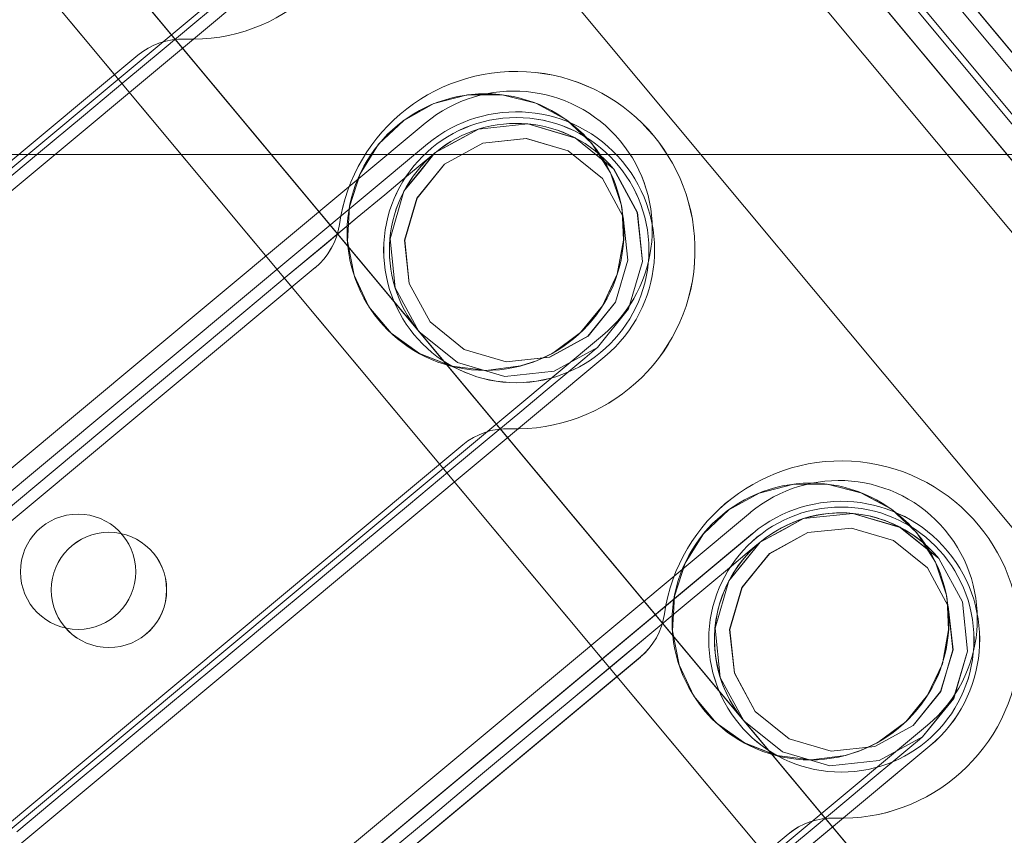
# Model space of a CAD drawing. Header units: millimetres. Extents: x -125266 to 274256, y -711690 to -301689.
# Tile 86 of 256: x -53456 to -53414, y -360852 to -360816. Entities that reach past the tile are written whole.
import ezdxf

# ---------------------------------------------------------------- set-up
doc = ezdxf.new("R2010")
doc.units = ezdxf.units.MM
doc.linetypes.add('CONTINOUS', pattern=[0])
for name, color, linetype, lineweight in [('AD Wall', 8, 'Continuous', 15), ('ARCH', 7, 'Continuous', 0), ('Equipment', 8, 'Continuous', 0), ('HVAC', 170, 'Continuous', 5), ('MEPTEK HVAC-Kitchen Fresh Air Duct', 3, 'Continuous', 30), ('MEPTEK SA DUCT', 6, 'Continuous', 9), ('MEPTEK-TEXT1', 7, 'Continuous', 30)]:
    doc.layers.add(name, color=color, linetype=linetype, lineweight=lineweight)
doc.layers.add('Light Equipment', color=8, linetype='Continuous')
doc.styles.get("Standard").update_dxf_attribs({"font": 'ARIALN.TTF'})
doc.styles.add('Times New Roman', font='times.ttf', dxfattribs={"height": 150})
doc.dimstyles.new('ARA-125', dxfattribs={"dimtxt": 200, "dimasz": 75, "dimexe": 0, "dimexo": 75, "dimgap": 7.5, "dimtad": 0, "dimdec": 0, "dimrnd": 5, "dimdsep": 46, "dimtxsty": 'Times New Roman', "dimblk": 'ARCHTICK', "dimcen": 56.25, "dimdle": 56.25, "dimclrd": 256, "dimclre": 256, "dimclrt": 256, "dimazin": 3, "dimtfac": 1, "dimtdec": 0, "dimtix": 1, "dimtmove": 1, "dimatfit": 3, "dimfxl": 0, "dimtolj": 1, "dimlwd": -1, "dimlwe": 0, "dimarcsym": 0})
pattern_1 = [(22.867872, (419150.544, -703283.92), (-30.845707, 73.1364), [])]

# ---------------------------------------------------------------- blocks, each defined once
blk = doc.blocks.new('A$Cf0359734')
at = {"layer": 'Equipment', "extrusion": (0, 0, -1), "elevation": -15}
for points in [[(-610.078, 1224.798, -3.802846), (-1131.035, 947.449, 3.802846)], [(-563.585, 1106.137, -3.146449), (-1057.949, 842.946, 3.146449)], [(-448.924, 421.454, -2.242091), (-438.743, 426.874, 2.242091)], [(-468.345, 411.115, -2.242091), (-458.164, 416.535, 2.242091)], [(-470.552, 416.372, -0.9995), (-459.958, 422.012, 0.9995)], [(-470.986, 415.575, -0.9995), (-460.392, 421.215, 0.9995)], [(-463.104, 413.539), (-465.159, 412.921), (-467.293, 413.137), (-469.183, 414.149), (-470.543, 415.81), (-471.162, 417.865), (-470.946, 419.998), (-469.934, 421.889), (-468.273, 423.249, -1)], [(-487.766, 400.775, -2.242091), (-477.585, 406.195, 2.242091)], [(-489.973, 406.032, -0.9995), (-479.379, 411.672, 0.9995)], [(-490.407, 405.235, -0.9995), (-479.813, 410.875, 0.9995)], [(-482.525, 403.2), (-484.581, 402.581), (-486.714, 402.797), (-488.605, 403.809), (-489.965, 405.47), (-490.584, 407.525), (-490.367, 409.659), (-489.356, 411.549), (-487.695, 412.909, -1)]]:
    blk.add_lwpolyline(points, format="xyb", close=True, dxfattribs=at)
for points in [[(-591.722, 1158.987, -3.538831), (-1086.084, 895.797), (-1091.774, 906.486), (-1091.58, 906.121), (-1086.084, 895.797), (-1084.559, 898.382), (-1083.015, 900.957), (-1081.46, 903.525), (-1079.888, 906.087), (-1078.303, 908.636), (-1076.702, 911.181)], [(-1077.22, 914.233), (-1087.359, 908.836), (-1091.168, 906.808, 3.626728), (-598.019, 1169.352)], [(-597.218, 1169.311, -3.616317), (-1091.58, 906.121), (-1091.532, 906.208), (-1091.475, 906.293), (-1091.426, 906.38), (-1091.369, 906.465), (-1091.32, 906.552), (-1091.272, 906.639), (-1091.215, 906.724), (-1091.168, 906.808), (-598.022, 1169.351)], [(-597.218, 1169.31, -3.616317), (-1091.582, 906.12, 3.616317), (-597.219, 1169.312)], [(-591.722, 1158.988, -3.538831), (-1086.084, 895.795), (-1084.554, 898.384), (-1083.015, 900.956), (-1081.455, 903.526), (-1079.889, 906.086), (-1078.304, 908.635), (-1076.703, 911.179)], [(-599.158, 1041.719, -0.011713), (-984.646, 836.489), (-990.409, 833.326), (-995.883, 829.759), (-1000.962, 825.886), (-1005.713, 821.665), (-1011.224, 815.871), (-1016.164, 809.592), (-1020.378, 803.047), (-1023.979, 796.101), (-1025.529, 792.694), (-1080.437, 895.526, 3.572618), (-594.649, 1154.151, -3.572618), (-1080.436, 895.526, 3.572618), (-594.65, 1154.151, -3.572618), (-1080.31, 895.593), (-1031.842, 804.552), (-1031.857, 804.516), (-1031.842, 804.552)], [(-546.271, 1063.035, -2.890001), (-1031.776, 804.429), (-1025.527, 792.692)]]:
    blk.add_lwpolyline(points, format="xyb", dxfattribs=at)
for points in [[(-245.91, 458.357), (-288.208, 537.808), (-740.197, 297.177)], [(-697.897, 217.726), (-740.196, 297.177), (-734.902, 299.996), (-740.196, 297.177), (-288.207, 537.809)], [(-732.607, 297.82), (-734.016, 300.467), (-294.39, 534.517)], [(-734.016, 300.466), (-732.606, 297.819), (-292.98, 531.869)], [(-728.72, 303.287), (-299.682, 531.7)], [(-725.729, 302.928), (-299.82, 529.675), (-300.384, 530.734)], [(-299.821, 529.675), (-300.384, 530.734), (-726.293, 303.987)], [(-726.293, 303.987), (-300.384, 530.734)], [(-725.729, 302.928), (-299.82, 529.675)], [(-298.272, 529.051), (-727.31, 300.639), (-727.982, 300.281), (-728.644, 299.928), (-729.285, 299.587), (-729.894, 299.263), (-730.455, 298.964), (-730.974, 298.688), (-731.429, 298.446), (-731.821, 298.237)], [(-728.009, 310.464), (-724.249, 303.401), (-302.273, 528.054), (-724.249, 303.401), (-302.273, 528.054), (-724.249, 303.401)], [(-443.653, 412.118), (-444.915, 414.49), (-446.105, 416.724), (-447.204, 418.789), (-448.193, 420.647), (-449.059, 422.273), (-449.786, 423.639), (-450.364, 424.724), (-450.784, 425.513), (-451.037, 425.989), (-451.122, 426.148)], [(-466.976, 423.913), (-466.976, 423.913)], [(-459.957, 422.01), (-459.957, 422.01)], [(-448.925, 421.455), (-448.925, 421.455)], [(-470.543, 415.809), (-470.458, 415.65), (-470.205, 415.173), (-469.785, 414.384), (-469.207, 413.299), (-468.48, 411.933), (-467.614, 410.308), (-466.625, 408.45), (-465.526, 406.385), (-464.336, 404.151), (-463.074, 401.779), (-461.76, 399.312), (-460.413, 396.781), (-459.054, 394.229), (-457.707, 391.699), (-456.394, 389.231), (-455.131, 386.86)], [(-449.345, 399.4), (-450.704, 401.952), (-452.048, 404.477), (-453.365, 406.95), (-454.627, 409.321), (-455.817, 411.556), (-456.913, 413.615), (-457.906, 415.479), (-458.771, 417.104), (-459.498, 418.47), (-460.076, 419.555), (-460.496, 420.344), (-460.749, 420.821), (-460.834, 420.979)], [(-460.39, 421.216), (-460.39, 421.216)], [(-447.306, 420.048), (-447.306, 420.048)], [(-458.164, 416.537), (-458.164, 416.537)], [(-470.551, 416.37), (-470.551, 416.37)], [(-470.984, 415.576), (-470.984, 415.576)], [(-457.9, 414.408), (-457.9, 414.408)], [(-486.396, 413.574), (-486.396, 413.574)], [(-479.376, 411.672), (-479.376, 411.672)], [(-468.35, 411.114), (-468.35, 411.114)], [(-479.815, 410.874), (-479.815, 410.874)], [(-489.964, 405.469), (-489.88, 405.31), (-489.626, 404.834), (-489.206, 404.045), (-488.628, 402.959), (-487.901, 401.594), (-487.036, 399.968), (-486.047, 398.11)], [(-459.973, 372.542), (-460.7, 373.908), (-461.565, 375.533), (-462.555, 377.392), (-463.654, 379.456), (-464.843, 381.691), (-466.106, 384.062), (-467.42, 386.53), (-468.767, 389.06), (-470.126, 391.612), (-471.47, 394.137), (-472.786, 396.61), (-474.049, 398.982), (-475.238, 401.216), (-476.335, 403.275), (-477.327, 405.139), (-478.192, 406.764), (-478.92, 408.13), (-479.497, 409.216), (-479.917, 410.004), (-480.171, 410.481), (-480.256, 410.64)], [(-466.731, 409.706), (-466.731, 409.706)], [(-477.589, 406.196), (-477.589, 406.196)], [(-489.97, 406.032), (-489.97, 406.032)], [(-490.408, 405.234), (-490.408, 405.234)], [(-477.325, 404.066), (-477.325, 404.066)], [(-487.769, 400.775), (-487.769, 400.775)], [(-486.15, 399.368), (-486.15, 399.368)]]:
    blk.add_lwpolyline(points, dxfattribs=at)
for points in [[(-300.864, 525.406), (-722.839, 300.753)], [(-310.659, 510.899), (-706.676, 300.066)], [(-289.408, 506.011), (-713.146, 280.42), (-711.737, 277.773), (-713.146, 280.42)], [(-702.911, 282.47), (-704.632, 281.554), (-706.289, 280.672), (-707.814, 279.86), (-709.153, 279.147), (-710.249, 278.564), (-711.064, 278.13), (-711.567, 277.862), (-711.737, 277.772), (-713.146, 280.419), (-711.737, 277.772), (-287.998, 503.363), (-711.737, 277.772), (-711.567, 277.862), (-711.064, 278.13), (-710.249, 278.564), (-709.153, 279.147), (-707.814, 279.86), (-706.289, 280.672), (-704.632, 281.554)], [(-713.144, 280.421), (-712.975, 280.511), (-712.477, 280.776), (-711.657, 281.213), (-710.561, 281.796), (-709.221, 282.51), (-707.697, 283.321), (-706.039, 284.203), (-704.319, 285.12), (-298.237, 501.311), (-704.319, 285.12), (-706.039, 284.203), (-707.697, 283.321), (-709.221, 282.51), (-710.561, 281.796), (-711.657, 281.213), (-712.477, 280.776), (-712.975, 280.511)], [(-296.827, 498.663), (-702.909, 282.471)], [(-429.041, 385.22), (-451.13, 426.711)], [(-429.946, 385.307), (-451.564, 425.915)], [(-465.571, 424.449), (-466.976, 423.912), (-468.207, 423.046), (-469.181, 421.902), (-469.279, 421.741), (-469.839, 420.546), (-470.142, 419.073), (-470.063, 417.573), (-469.619, 416.138), (-468.835, 414.857), (-468.305, 414.283), (-467.748, 413.811), (-466.441, 413.066), (-464.99, 412.677), (-463.485, 412.656), (-462.021, 413.008), (-460.692, 413.715), (-459.583, 414.734), (-458.764, 415.992), (-458.277, 417.413), (-458.166, 418.913), (-458.426, 420.398), (-459.046, 421.767), (-459.988, 422.937), (-461.195, 423.837), (-462.586, 424.408), (-464.078, 424.619)], [(-468.273, 423.248), (-466.217, 423.867), (-464.087, 423.656), (-462.193, 422.639), (-460.833, 420.978), (-460.215, 418.923), (-460.431, 416.789), (-461.443, 414.899), (-463.104, 413.539), (-461.443, 414.899), (-460.431, 416.789), (-460.215, 418.923), (-460.537, 419.988), (-460.833, 420.978), (-461.573, 421.882), (-462.193, 422.639), (-464.087, 423.656), (-466.196, 423.865), (-466.217, 423.867)], [(-467.973, 422.686), (-466.157, 423.231), (-464.269, 423.041), (-462.598, 422.15), (-461.399, 420.675), (-460.848, 418.862), (-461.039, 416.973), (-461.938, 415.306), (-463.404, 414.104), (-465.22, 413.558), (-467.106, 413.743), (-468.779, 414.64), (-469.976, 416.109), (-470.529, 417.927), (-470.336, 419.811), (-469.44, 421.484)], [(-463.404, 414.103), (-465.22, 413.557), (-467.108, 413.748), (-468.781, 414.644), (-469.978, 416.113), (-470.529, 417.927), (-470.338, 419.815), (-469.439, 421.483), (-467.973, 422.685), (-466.157, 423.23), (-464.271, 423.045), (-462.598, 422.149), (-461.401, 420.68), (-460.851, 418.866), (-461.041, 416.978), (-461.937, 415.305)], [(-463.104, 413.54), (-465.16, 412.921), (-467.29, 413.132), (-469.184, 414.149), (-470.544, 415.81), (-471.162, 417.866), (-470.946, 419.999), (-469.934, 421.89), (-468.273, 423.25), (-469.934, 421.89), (-470.946, 419.999), (-471.162, 417.866), (-470.544, 415.81), (-469.184, 414.149), (-467.29, 413.132), (-465.16, 412.921)], [(-459.958, 422.012), (-437.869, 380.521)], [(-447.306, 420.046), (-447.444, 420.278), (-447.605, 420.505), (-447.787, 420.707), (-447.986, 420.9), (-448.199, 421.072), (-448.428, 421.222), (-448.673, 421.35), (-448.925, 421.453), (-448.673, 421.35), (-448.428, 421.222), (-448.199, 421.072), (-447.986, 420.9), (-447.787, 420.707), (-447.605, 420.505), (-447.444, 420.278)], [(-460.392, 421.213), (-438.773, 380.606)], [(-432.436, 392.112), (-447.307, 420.045)], [(-448.462, 374.881), (-470.551, 416.372)], [(-458.164, 416.534), (-458.219, 416.267), (-458.249, 415.993), (-458.253, 415.719), (-458.23, 415.446), (-458.18, 415.174), (-458.114, 414.91), (-458.019, 414.655), (-457.9, 414.405), (-458.019, 414.655), (-458.114, 414.91), (-458.18, 415.174), (-458.23, 415.446), (-458.253, 415.719), (-458.249, 415.993), (-458.219, 416.267)], [(-449.367, 374.968), (-470.986, 415.575)], [(-457.901, 414.408), (-443.031, 386.475)], [(-484.991, 414.11), (-486.397, 413.572), (-487.628, 412.706), (-488.602, 411.562), (-488.7, 411.402), (-489.26, 410.207), (-489.563, 408.734), (-489.484, 407.233), (-489.04, 405.799), (-488.256, 404.517), (-487.726, 403.943), (-487.169, 403.472), (-485.862, 402.727), (-484.411, 402.338), (-482.906, 402.317), (-481.441, 402.668), (-480.113, 403.376), (-479.009, 404.392), (-478.185, 405.652), (-477.698, 407.073), (-477.586, 408.573), (-477.847, 410.059), (-478.467, 411.427), (-479.409, 412.597), (-480.616, 413.497), (-482.007, 414.068), (-483.499, 414.28)], [(-487.694, 412.909), (-485.639, 413.527), (-483.508, 413.316), (-481.615, 412.3), (-480.255, 410.639), (-479.636, 408.583), (-479.853, 406.45), (-480.864, 404.559), (-482.525, 403.199), (-480.864, 404.559), (-479.853, 406.45), (-479.636, 408.583), (-479.958, 409.648), (-480.255, 410.639), (-480.994, 411.543), (-481.615, 412.3), (-483.508, 413.316), (-485.617, 413.525), (-485.639, 413.527)], [(-487.395, 412.346), (-485.579, 412.891), (-483.69, 412.701), (-482.02, 411.81), (-480.82, 410.335), (-480.27, 408.522), (-480.46, 406.634), (-481.359, 404.966), (-482.826, 403.764), (-484.642, 403.218), (-486.527, 403.404), (-488.2, 404.3), (-489.397, 405.769), (-489.951, 407.588), (-489.757, 409.471), (-488.861, 411.144)], [(-482.825, 403.763), (-484.641, 403.218), (-486.53, 403.408), (-488.203, 404.304), (-489.4, 405.774), (-489.95, 407.587), (-489.76, 409.475), (-488.861, 411.143), (-487.394, 412.345), (-485.578, 412.891), (-483.693, 412.705), (-482.02, 411.809), (-480.823, 410.34), (-480.272, 408.527), (-480.463, 406.638), (-481.359, 404.965)], [(-482.526, 403.2), (-484.581, 402.582), (-486.712, 402.793), (-488.605, 403.809), (-489.965, 405.47), (-490.584, 407.526), (-490.367, 409.659), (-489.356, 411.55), (-487.695, 412.91), (-489.356, 411.55), (-490.367, 409.659), (-490.584, 407.526), (-489.965, 405.47), (-488.605, 403.809), (-486.712, 402.793), (-484.581, 402.582)], [(-479.38, 411.673), (-457.291, 370.181)], [(-479.813, 410.874), (-458.194, 370.266)], [(-466.728, 409.706), (-466.865, 409.939), (-467.027, 410.165), (-467.209, 410.367), (-467.407, 410.561), (-467.621, 410.732), (-467.85, 410.882), (-468.095, 411.01), (-468.347, 411.113), (-468.095, 411.01), (-467.85, 410.882), (-467.621, 410.732), (-467.407, 410.561), (-467.209, 410.367), (-467.027, 410.165), (-466.865, 409.939)], [(-451.857, 381.773), (-466.728, 409.706)], [(-467.883, 364.541), (-489.973, 406.032)], [(-477.585, 406.195), (-477.64, 405.928), (-477.671, 405.653), (-477.674, 405.379), (-477.651, 405.106), (-477.602, 404.834), (-477.536, 404.57), (-477.441, 404.315), (-477.322, 404.066), (-477.441, 404.315), (-477.536, 404.57), (-477.602, 404.834), (-477.651, 405.106), (-477.674, 405.379), (-477.671, 405.653), (-477.64, 405.928)], [(-468.788, 364.628), (-490.407, 405.235)], [(-477.323, 404.068), (-462.452, 376.136)], [(-486.149, 399.366), (-486.287, 399.599), (-486.448, 399.825), (-486.63, 400.027), (-486.829, 400.221), (-487.042, 400.393), (-487.272, 400.542), (-487.516, 400.67), (-487.768, 400.774), (-487.516, 400.67), (-487.272, 400.542), (-487.042, 400.393), (-486.829, 400.221), (-486.63, 400.027), (-486.448, 399.825), (-486.287, 399.599)], [(-471.278, 371.433), (-486.149, 399.366)]]:
    blk.add_lwpolyline(points, close=True, dxfattribs=at)
at = {"layer": 'Equipment', "extrusion": (0, 0, -1)}
for centre, radius in [((-464.158, 418.617, -15), 6), ((-465.689, 418.395, -15), 5.75), ((-465.689, 418.395, -15), 5.75), ((-483.574, 408.279, -15), 6.002), ((-485.111, 408.057, -15), 5.751), ((-485.111, 408.057, -15), 5.751), ((-453.346, 398.313, -15), 2.502), ((-453.346, 398.313, -15), 2.502), ((-454.88, 398.089, -15), 2.502), ((-454.88, 398.089, -15), 2.502)]:
    blk.add_circle(centre, radius, dxfattribs=at)
for centre, radius, start, end in [((-625.132, 625.132, -15), 625.132, 145.142558, 90.917696), ((-624.647, 624.948, -15), 545.055, 148.86045, 87.1998), ((-624.649, 624.946, -15), 545.055, 148.86045, 87.1998), ((-624.649, 624.946, -15), 545.055, 148.86045, 87.1998), ((-624.649, 624.946, -15), 545.055, 148.86045, 87.1998), ((-624.648, 624.948, -15), 535.053, 147.01591, 89.04434), ((-624.648, 624.948, -15), 535.053, 147.01591, 89.04434)]:
    blk.add_arc(centre, radius, start, end, dxfattribs=at)
blk = doc.blocks.new('ARCH')
at = {"layer": 'AD Wall', "lineweight": 0}
h = blk.add_hatch(dxfattribs=at)
h.set_pattern_fill('ANSI31', color=256, scale=25, angle=-22.1321)
h.set_pattern_definition(pattern_1)
edge = h.paths.add_edge_path()
edge.add_arc((-53209.777, -360694.998), 761.132, 66.950176, 372.725314)
edge.add_line((-52467.341, -360527.338), (-52564.885, -360549.366))
edge.add_arc((-53209.777, -360694.998), 661.132, -293.049824, 12.725314, ccw=False)
edge.add_line((-52950.923, -360086.648), (-52911.77, -359994.631))
h = blk.add_hatch(dxfattribs=at)
h.set_pattern_fill('ANSI31', color=256, scale=25, angle=-22.1321)
h.set_pattern_definition(pattern_1)
edge = h.paths.add_edge_path()
edge.add_arc((-53209.777, -360694.998), 761.132, 66.950176, 372.725314)
edge.add_line((-52467.341, -360527.338), (-52564.885, -360549.366))
edge.add_arc((-53209.777, -360694.998), 661.132, -293.049824, 12.725314, ccw=False)
edge.add_line((-52950.923, -360086.648), (-52911.77, -359994.631))
at = {"layer": 'AD Wall', "lineweight": 0, "extrusion": (0, 0, -1)}
for radius in [761.132, 761.132, 661.132, 661.132]:
    blk.add_arc((53209.777, -360694.998, -5.049), radius, 167.274686, 113.049824, dxfattribs=at)
at = {"layer": 'Light Equipment', "lineweight": 0, "extrusion": (0, 0, -1), "elevation": -5.049}
for points in [[(52997.285, -360133.855, -3.802846), (52619.203, -360587.036, 3.802846)], [(53085.056, -360226.257, -3.146449), (52726.274, -360656.304, 3.146449)], [(53449.219, -360817.293, -2.242091), (53456.608, -360808.436, 2.242091)], [(53435.125, -360834.187, -2.242091), (53442.513, -360825.331, 2.242091)], [(53431.1, -360830.149, -0.9995), (53438.788, -360820.933, 0.9995)], [(53430.997, -360831.051, -0.9995), (53438.686, -360821.835, 0.9995)], [(53439.066, -360829.966), (53437.395, -360831.314), (53435.337, -360831.917), (53433.205, -360831.693), (53431.319, -360830.666), (53429.972, -360828.995), (53429.368, -360826.938), (53429.593, -360824.805), (53430.619, -360822.92, -1)], [(53421.029, -360851.082, -2.242091), (53428.418, -360842.226, 2.242091)], [(53417.005, -360847.044, -0.9995), (53424.693, -360837.828, 0.9995)], [(53416.903, -360847.945, -0.9995), (53424.591, -360838.73, 0.9995)], [(53424.971, -360846.861), (53423.3, -360848.209), (53421.242, -360848.812), (53419.11, -360848.587), (53417.224, -360847.561), (53415.877, -360845.89), (53415.273, -360843.832), (53415.498, -360841.7), (53416.524, -360839.815, -1)]]:
    blk.add_lwpolyline(points, format="xyb", close=True, dxfattribs=at)
for points in [[(52681.566, -360597.53), (52674.208, -360606.349), (52671.443, -360609.663, 3.626728), (53029.343, -360180.672)], [(53030.101, -360180.409, -3.616317), (52671.32, -360610.454), (52671.332, -360610.355), (52671.353, -360610.255), (52671.365, -360610.156), (52671.386, -360610.056), (52671.399, -360609.957), (52671.411, -360609.858), (52671.432, -360609.758), (52671.443, -360609.663), (53029.342, -360180.674)], [(53030.101, -360180.41, -3.616317), (52671.318, -360610.456, 3.616317), (53030.101, -360180.408)], [(53039.081, -360187.901, -3.538831), (52680.301, -360617.948), (52680.744, -360614.974), (52681.2, -360612.012), (52681.677, -360609.043), (52682.163, -360606.082), (52682.671, -360603.124), (52683.196, -360600.164)], [(53039.082, -360187.901, -3.538831), (52680.301, -360617.947), (52671.003, -360610.189), (52671.321, -360610.454), (52680.301, -360617.947), (52680.74, -360614.977), (52681.2, -360612.01), (52681.673, -360609.046), (52682.163, -360606.081), (52682.671, -360603.122), (52683.196, -360600.162)], [(53076.373, -360299.33, -0.011713), (52796.609, -360634.668), (52792.462, -360639.77), (52788.735, -360645.136), (52785.489, -360650.637), (52782.678, -360656.337), (52779.757, -360663.781), (52777.546, -360671.458), (52776.108, -360679.109), (52775.39, -360686.899), (52775.238, -360690.639), (52685.634, -360616.071, 3.572618), (53038.192, -360193.484, -3.572618), (52685.634, -360616.07, 3.572618), (53038.191, -360193.484, -3.572618), (52685.726, -360615.961), (52764.922, -360682.033), (52764.921, -360682.072), (52764.922, -360682.033)], [(53117.333, -360259.66, -2.890001), (52765.029, -360682.122), (52775.24, -360690.64)]]:
    blk.add_lwpolyline(points, format="xyb", dxfattribs=at)
for points in [[(53623.372, -360706.625), (53554.257, -360648.964), (53226.229, -361042.148)], [(53295.344, -361099.809), (53226.229, -361042.148), (53230.072, -361037.542), (53226.229, -361042.148), (53554.258, -360648.963)], [(53233.017, -361038.693), (53230.714, -361036.772), (53549.771, -360654.341)], [(53230.715, -361036.773), (53233.018, -361038.694), (53552.074, -360656.263)], [(53234.558, -361032.165), (53545.93, -360658.945)], [(53237.464, -361031.371), (53546.565, -360660.872), (53545.644, -360660.104)], [(53546.565, -360660.872), (53545.644, -360660.104), (53236.542, -361030.602)], [(53236.542, -361030.602), (53545.643, -360660.104)], [(53548.234, -360660.866), (53236.862, -361034.087), (53236.374, -361034.671), (53235.893, -361035.247), (53235.428, -361035.804), (53234.987, -361036.334), (53234.579, -361036.822), (53234.203, -361037.274), (53233.872, -361037.67), (53233.588, -361038.01)], [(53237.464, -361031.371), (53546.565, -360660.872)], [(53232.513, -361025.249), (53238.657, -361030.374), (53544.903, -360663.298), (53238.657, -361030.374), (53544.903, -360663.298), (53238.657, -361030.374)], [(53457.619, -360823.955), (53455.556, -360822.233), (53453.612, -360820.612), (53451.816, -360819.113), (53450.2, -360817.765), (53448.786, -360816.585), (53447.598, -360815.594), (53446.654, -360814.806), (53445.967, -360814.234), (53445.553, -360813.888), (53445.415, -360813.773)], [(53449.217, -360817.292), (53449.217, -360817.292)], [(53451.247, -360817.986), (53451.247, -360817.986)], [(53438.79, -360820.934), (53438.79, -360820.934)], [(53438.688, -360821.833), (53438.688, -360821.833)], [(53431.571, -360821.816), (53431.571, -360821.816)], [(53431.32, -360830.667), (53431.458, -360830.782), (53431.873, -360831.128), (53432.559, -360831.701), (53433.503, -360832.488), (53434.691, -360833.48), (53436.105, -360834.659), (53437.722, -360836.008), (53439.518, -360837.506), (53441.461, -360839.128), (53443.525, -360840.849), (53445.671, -360842.64), (53447.872, -360844.476), (53450.092, -360846.328), (53452.293, -360848.165), (53454.44, -360849.955), (53456.503, -360851.677)], [(53457.137, -360837.881), (53454.918, -360836.029), (53452.721, -360834.196), (53450.57, -360832.402), (53448.507, -360830.68), (53446.563, -360829.059), (53444.772, -360827.564), (53443.151, -360826.212), (53441.737, -360825.032), (53440.548, -360824.041), (53439.604, -360823.253), (53438.918, -360822.681), (53438.504, -360822.335), (53438.365, -360822.219)], [(53442.513, -360825.329), (53442.513, -360825.329)], [(53443.559, -360827.202), (53443.559, -360827.202)], [(53431.101, -360830.15), (53431.101, -360830.15)], [(53430.999, -360831.049), (53430.999, -360831.049)], [(53435.12, -360834.19), (53435.12, -360834.19)], [(53437.15, -360834.883), (53437.15, -360834.883)], [(53424.696, -360837.827), (53424.696, -360837.827)], [(53424.59, -360838.731), (53424.59, -360838.731)], [(53417.477, -360838.709), (53417.477, -360838.709)], [(53417.225, -360847.562), (53417.363, -360847.677), (53417.778, -360848.023), (53418.464, -360848.595), (53419.408, -360849.383), (53420.596, -360850.374), (53422.01, -360851.554), (53423.627, -360852.903)], [(53457.411, -360866.763), (53456.223, -360865.772), (53454.809, -360864.593), (53453.193, -360863.244), (53451.397, -360861.745), (53449.453, -360860.124), (53447.39, -360858.403), (53445.244, -360856.612), (53443.042, -360854.775), (53440.822, -360852.923), (53438.626, -360851.091), (53436.475, -360849.296), (53434.412, -360847.575), (53432.468, -360845.954), (53430.677, -360844.459), (53429.055, -360843.106), (53427.642, -360841.927), (53426.453, -360840.935), (53425.509, -360840.148), (53424.823, -360839.575), (53424.408, -360839.23), (53424.27, -360839.114)], [(53428.415, -360842.226), (53428.415, -360842.226)], [(53429.462, -360844.099), (53429.462, -360844.099)], [(53417.008, -360847.043), (53417.008, -360847.043)], [(53416.902, -360847.946), (53416.902, -360847.946)], [(53421.026, -360851.083), (53421.026, -360851.083)], [(53423.056, -360851.776), (53423.056, -360851.776)]]:
    blk.add_lwpolyline(points, dxfattribs=at)
for points in [[(53547.207, -360665.22), (53240.96, -361032.296)], [(53565.125, -360678.869), (53257.599, -361047.479), (53259.902, -361049.401), (53257.599, -361047.479)], [(53266.308, -361041.724), (53265.059, -361043.221), (53263.856, -361044.662), (53262.75, -361045.989), (53261.778, -361047.154), (53260.982, -361048.107), (53260.39, -361048.816), (53260.025, -361049.254), (53259.903, -361049.401), (53257.6, -361047.48), (53259.903, -361049.401), (53567.428, -360680.791), (53259.903, -361049.401), (53260.025, -361049.254), (53260.39, -361048.816), (53260.982, -361048.107), (53261.778, -361047.154), (53262.75, -361045.989), (53263.856, -361044.662), (53265.059, -361043.221)], [(53543.598, -360682.348), (53256.191, -361026.843)], [(53257.6, -361047.478), (53257.723, -361047.33), (53258.085, -361046.897), (53258.68, -361046.183), (53259.475, -361045.23), (53260.448, -361044.065), (53261.554, -361042.739), (53262.757, -361041.297), (53264.006, -361039.8), (53558.717, -360686.55), (53264.006, -361039.8), (53262.757, -361041.297), (53261.554, -361042.739), (53260.448, -361044.065), (53259.475, -361045.23), (53258.68, -361046.183), (53258.085, -361046.897), (53257.723, -361047.33)], [(53561.021, -360688.471), (53266.309, -361041.722)], [(53481.288, -360843.366), (53445.195, -360813.254)], [(53480.417, -360843.626), (53445.093, -360814.156)], [(53451.248, -360817.988), (53451.033, -360817.824), (53450.798, -360817.675), (53450.553, -360817.557), (53450.297, -360817.452), (53450.034, -360817.374), (53449.766, -360817.321), (53449.491, -360817.295), (53449.218, -360817.294), (53449.491, -360817.295), (53449.766, -360817.321), (53450.034, -360817.374), (53450.297, -360817.452), (53450.553, -360817.557), (53450.798, -360817.675), (53451.033, -360817.824)], [(53475.546, -360838.261), (53451.248, -360817.989)], [(53432.671, -360820.79), (53431.571, -360821.817), (53430.757, -360823.083), (53430.286, -360824.51), (53430.256, -360824.696), (53430.187, -360826.013), (53430.461, -360827.492), (53431.1, -360828.852), (53432.052, -360830.014), (53433.261, -360830.905), (53433.968, -360831.238), (53434.661, -360831.464), (53436.153, -360831.662), (53437.643, -360831.476), (53439.046, -360830.928), (53440.27, -360830.051), (53441.234, -360828.895), (53441.878, -360827.534), (53442.162, -360826.06), (53442.077, -360824.56), (53441.616, -360823.128), (53440.815, -360821.851), (53439.725, -360820.817), (53438.411, -360820.088), (53436.955, -360819.709), (53435.451, -360819.704), (53433.99, -360820.07)], [(53438.787, -360820.933), (53474.881, -360851.045)], [(53430.62, -360822.92), (53432.291, -360821.573), (53434.344, -360820.966), (53436.481, -360821.194), (53438.367, -360822.22), (53439.714, -360823.891), (53440.317, -360825.949), (53440.093, -360828.081), (53439.066, -360829.967), (53440.093, -360828.081), (53440.317, -360825.949), (53439.714, -360823.891), (53439.014, -360823.026), (53438.367, -360822.22), (53437.341, -360821.661), (53436.481, -360821.194), (53434.344, -360820.966), (53432.312, -360821.566), (53432.291, -360821.573)], [(53438.687, -360821.836), (53474.011, -360851.307)], [(53431.109, -360823.329), (53432.586, -360822.139), (53434.407, -360821.604), (53436.29, -360821.8), (53437.957, -360822.714), (53439.15, -360824.186), (53439.685, -360826.007), (53439.481, -360827.891), (53438.575, -360829.557), (53437.098, -360830.747), (53435.282, -360831.285), (53433.394, -360831.085), (53431.732, -360830.175), (53430.534, -360828.699), (53430.004, -360826.882), (53430.204, -360824.995)], [(53438.576, -360829.558), (53437.099, -360830.747), (53435.278, -360831.282), (53433.39, -360831.082), (53431.728, -360830.172), (53430.535, -360828.7), (53430, -360826.879), (53430.205, -360824.995), (53431.11, -360823.329), (53432.587, -360822.14), (53434.403, -360821.601), (53436.291, -360821.801), (53437.953, -360822.711), (53439.146, -360824.183), (53439.681, -360826.004), (53439.481, -360827.892)], [(53439.065, -360829.966), (53437.394, -360831.314), (53435.341, -360831.921), (53433.204, -360831.692), (53431.319, -360830.666), (53429.971, -360828.995), (53429.368, -360826.937), (53429.593, -360824.805), (53430.619, -360822.919), (53429.593, -360824.805), (53429.368, -360826.937), (53429.971, -360828.995), (53431.319, -360830.666), (53433.204, -360831.692), (53435.341, -360831.921), (53437.394, -360831.314)], [(53442.513, -360825.331), (53442.563, -360825.599), (53442.638, -360825.865), (53442.738, -360826.12), (53442.862, -360826.364), (53443.011, -360826.598), (53443.172, -360826.817), (53443.356, -360827.018), (53443.56, -360827.204), (53443.356, -360827.018), (53443.172, -360826.817), (53443.011, -360826.598), (53442.862, -360826.364), (53442.738, -360826.12), (53442.638, -360825.865), (53442.563, -360825.599)], [(53443.558, -360827.202), (53467.856, -360847.474)], [(53467.193, -360860.261), (53431.1, -360830.148)], [(53466.322, -360860.521), (53430.998, -360831.05)], [(53437.153, -360834.883), (53436.938, -360834.719), (53436.703, -360834.57), (53436.458, -360834.452), (53436.202, -360834.347), (53435.939, -360834.269), (53435.671, -360834.216), (53435.396, -360834.19), (53435.123, -360834.189), (53435.396, -360834.19), (53435.671, -360834.216), (53435.939, -360834.269), (53436.202, -360834.347), (53436.458, -360834.452), (53436.703, -360834.57), (53436.938, -360834.719)], [(53461.452, -360855.155), (53437.153, -360834.883)], [(53418.576, -360837.684), (53417.476, -360838.712), (53416.663, -360839.978), (53416.191, -360841.404), (53416.161, -360841.59), (53416.093, -360842.908), (53416.367, -360844.386), (53417.005, -360845.746), (53417.957, -360846.908), (53419.166, -360847.8), (53419.873, -360848.132), (53420.567, -360848.359), (53422.058, -360848.556), (53423.549, -360848.37), (53424.951, -360847.822), (53426.175, -360846.945), (53427.139, -360845.789), (53427.779, -360844.432), (53428.067, -360842.954), (53427.983, -360841.454), (53427.521, -360840.023), (53426.72, -360838.745), (53425.63, -360837.711), (53424.317, -360836.982), (53422.86, -360836.603), (53421.357, -360836.598), (53419.895, -360836.964)], [(53424.692, -360837.828), (53460.786, -360867.94)], [(53416.525, -360839.815), (53418.196, -360838.467), (53420.249, -360837.86), (53422.386, -360838.089), (53424.271, -360839.115), (53425.619, -360840.786), (53426.222, -360842.844), (53425.998, -360844.976), (53424.971, -360846.862), (53425.998, -360844.976), (53426.222, -360842.844), (53425.619, -360840.786), (53424.919, -360839.921), (53424.271, -360839.115), (53423.246, -360838.556), (53422.386, -360838.089), (53420.249, -360837.86), (53418.217, -360838.461), (53418.196, -360838.467)], [(53417.014, -360840.223), (53418.491, -360839.034), (53420.312, -360838.499), (53422.195, -360838.695), (53423.862, -360839.609), (53425.055, -360841.081), (53425.59, -360842.902), (53425.386, -360844.786), (53424.48, -360846.452), (53423.003, -360847.641), (53421.187, -360848.18), (53419.299, -360847.98), (53417.637, -360847.07), (53416.439, -360845.594), (53415.909, -360843.777), (53416.109, -360841.889)], [(53424.481, -360846.452), (53423.004, -360847.642), (53421.183, -360848.177), (53419.295, -360847.977), (53417.633, -360847.067), (53416.44, -360845.595), (53415.905, -360843.774), (53416.11, -360841.89), (53417.015, -360840.224), (53418.492, -360839.035), (53420.308, -360838.496), (53422.196, -360838.696), (53423.858, -360839.606), (53425.051, -360841.078), (53425.586, -360842.899), (53425.386, -360844.786)], [(53424.592, -360838.731), (53459.917, -360868.201)], [(53424.97, -360846.861), (53423.299, -360848.208), (53421.246, -360848.815), (53419.109, -360848.587), (53417.224, -360847.561), (53415.876, -360845.89), (53415.273, -360843.832), (53415.498, -360841.7), (53416.524, -360839.814), (53415.498, -360841.7), (53415.273, -360843.832), (53415.876, -360845.89), (53417.224, -360847.561), (53419.109, -360848.587), (53421.246, -360848.815), (53423.299, -360848.208)], [(53428.418, -360842.226), (53428.468, -360842.494), (53428.543, -360842.76), (53428.643, -360843.015), (53428.767, -360843.259), (53428.916, -360843.492), (53429.076, -360843.712), (53429.261, -360843.913), (53429.465, -360844.099), (53429.261, -360843.913), (53429.076, -360843.712), (53428.916, -360843.492), (53428.767, -360843.259), (53428.643, -360843.015), (53428.543, -360842.76), (53428.468, -360842.494)], [(53429.463, -360844.097), (53453.761, -360864.369)], [(53453.098, -360877.155), (53417.005, -360847.043)], [(53452.227, -360877.415), (53416.903, -360847.945)], [(53423.058, -360851.778), (53422.843, -360851.614), (53422.608, -360851.465), (53422.363, -360851.346), (53422.107, -360851.242), (53421.844, -360851.163), (53421.575, -360851.111), (53421.301, -360851.085), (53421.028, -360851.084), (53421.301, -360851.085), (53421.575, -360851.111), (53421.844, -360851.163), (53422.107, -360851.242), (53422.363, -360851.346), (53422.608, -360851.465), (53422.843, -360851.614)], [(53447.357, -360872.05), (53423.058, -360851.778)]]:
    blk.add_lwpolyline(points, close=True, dxfattribs=at)
at = {"layer": 'Light Equipment', "lineweight": 0, "extrusion": (0, 0, -1)}
for centre, radius in [((53436.176, -360825.66, -5.049), 6), ((53434.842, -360826.442, -5.049), 5.75), ((53434.842, -360826.442, -5.049), 5.75), ((53422.086, -360842.552, -5.049), 6.002), ((53420.746, -360843.336, -5.049), 5.751), ((53420.746, -360843.336, -5.049), 5.751), ((53453.841, -360840.395, -5.049), 2.502), ((53453.841, -360840.395, -5.049), 2.502), ((53452.505, -360841.18, -5.049), 2.502), ((53452.505, -360841.18, -5.049), 2.502)]:
    blk.add_circle(centre, radius, dxfattribs=at)
for centre, radius, start, end in [((53209.26, -360695.008, -5.049), 625.132, 167.274686, 113.049824), ((53209.779, -360694.995, -5.049), 545.055, 170.99258, 109.33193), ((53209.777, -360694.998, -5.049), 545.055, 170.99258, 109.33193), ((53209.777, -360694.998, -5.049), 545.055, 170.99258, 109.33193), ((53209.777, -360694.998, -5.049), 545.055, 170.99258, 109.33193), ((53209.778, -360694.996, -5.049), 535.053, 169.14804, 111.17647), ((53209.778, -360694.996, -5.049), 535.053, 169.14804, 111.17647)]:
    blk.add_arc(centre, radius, start, end, dxfattribs=at)
at = {"layer": 'Equipment', "rotation": 337.8678715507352}
blk.add_blockref('A$Cf0359734', (-54023.845, -361038.564, -9.95), dxfattribs=at)
blk = doc.blocks.new('A$C6072246C')
at = {"layer": 'MEPTEK SA DUCT', "color": 225, "lineweight": 13}
blk.add_line((-948.516, -4109.578), (-948.516, -6019.578), dxfattribs=at)
blk = doc.blocks.new('_ArchTick')
at = {"color": 0, "linetype": 'ByBlock', "const_width": 0.15}
blk.add_lwpolyline([(-0.5, -0.5), (0.5, 0.5)], dxfattribs=at)

msp = doc.modelspace()

# ---------------------------------------------------------------- block references
at = {"layer": 'ARCH'}
msp.add_blockref('ARCH', (0, 0), dxfattribs=at)
at = {"layer": 'HVAC', "rotation": 270}
msp.add_blockref('A$C6072246C', (-48213.671, -361770.81), dxfattribs=at)

# ---------------------------------------------------------------- texts
at = {"layer": 'MEPTEK-TEXT1', "char_height": 350, "attachment_point": 1}
for s, insert, width in [('{\\fCalibri|b0|i0|c0|p34;\\H1.28571x;\\C1;GENERAL GUIDELINES-HVAC :\\P\\fArial Narrow|b0|i0|c0|p34;\\H0.88889x;\\C256;\\P\\fCalibri|b0|i0|c0|p34;\\C4;DUCTING :\\H0.875x;\\P\\pi-1050,l1050,t1050;\\C256;1.^IDUCTING SHALL BE IN ACCORDANCE WITH IS 655, GALVANIZED IRON SHEET TO BE USED FOR ALL DUCTING WORKS. THERMAL INSULATION ON DUCTS SHALL BE 19 MM THICK. CLOSED CELL CLASS “O” BS 476 PART 6-7 FM APPROVED NITRILE RUBBER ELASTOMERIC INSULATION THERMAL CONDUCTIVITY 0.033 WATTS PER METER-KELVIN (W/(M.K)) AT 0°C FOR AIR CONDITIONING DUCTING. \\P2.^ITHERMAL INSULATION ON KITCHEN EXHAUST DUCTING SHALL BE 80 MM THICK ALUMINUM FOIL FACED RESIN BONDED FIBRE GLASS WOOL OF DENSITY NOT LESS THAN 48 KG/M3.\\P3.^ITHERMAL INSULATION ON FRESH AIR, SUPPLY AIR AND RETURN AIR SHALL BE 19MM THICK CLOSED CELL ANTI-MICROBIAL CLASS “O” BS 476 AND PART 6 & 7 FM APPROVED NITRILE RUBBER ELASTOMERIC INSULATION THERMAL CONDUCTIVITY 0.033 WATTS PER METER-KELVIN (W/ (M\\fArial|b0|i0|c0|p34;.\\fCalibri|b0|i0|c0|p34;K)) AT 0°C.\\P4.^IAPPROPRIATE NUMBER OF TRAP DOORS SHALL BE PROVIDED IN KITCHEN EXHAUST DUCTING FOR OIL/GREASE CLEANING PURPOSE.\\P5.^IDUCTING INSTALLATION WITH RESPECT TO FRESH AIR INTAKE, KITCHEN EXHAUST OUT FROM LOCATION UP TO LOUVERS AT FAÇADE SHALL BE IN THE SCOPE OF CONCESSIONER INCLUDING AIR WASHER, EXHAUST FAN SECTION DRY SCRUBBER ETC.\\P6.^IEACH AND EVERY KITCHEN EXHAUST HOOD SHOULD BE EQUIPPED WITH UL LISTED, WET CHEMICAL BASED, MECHANICALLY OPERATED, AUTOMATIC FIRE SUPPRESSION SYSTEM. SEPARATE DRAWING TO BE SUBMITTED FOR HOOD SUPPRESSION SYSTEM.\\P7.^ISUPPORTING OF DUCTING TO BE DONE WITH USING ANGLE 50X 50 X 5MM AND TIE ROD OF SIZE MINIMUM 10 MM DIA/ AS PER DUCT SIZE.\\P8.^IPOST COMPLETION OF ONSITE WORK, CONCESSIONAIRE HAS TO SHARE TESTING AND COMMISSIONING REPORT WITH DIAL.\\P9.^IINTEGRATION WITH FIRE ALARM SYSTEM, SO THAT AHU GET SWITCHED OFF IN CASE OF ANY FIRE INCIDENT.\\P10.^IFOR EQUIPMENT PLACEMENT STRUCTURAL DETAILS TO BE APPROVED BY STRUCTURAL CONSULTANT AND SAME TO BE SHARE WITH DIAL.\\P11.^ITRAP DOOR WITH PROPER ACCESS TO BE PROVIDED FOR FILTER AND COPPER COIL CLEANING.\\P12.^IKITCHEN VENTILATION SHALL COMPLY TO NFPA 96 GUIDELINE.}', (-102876.109, -301696.901), 28043.42879), ('{\\fCalibri|b0|i0|c0|p34;\\H1.28571x;\\C1;CHILLED WATER PIPING:-\\H0.77778x;\\P\\pi-1050,l1050,t1050;\\C256;1.^ICHILLED WATER PIPING SHALL BE CONFIRMING TO IS:1239 PART I CLASS ‘C’ HEAVY AND FITTING SHALL BE CONFORMING TO ASTM A-105,3000LBS SOCKET WELD END (UP TO 50MM) & 1S:1239 PART-II HEAVY/ASTM A-234 WPB, GR.B BUTT WELD FITTING ( ABOVE 50NB PIPE SIZE)\\P2.^IPIPING CONNECTION SHOULD BE SOCKET WELDED UP TO 50NB SIZE AND SHALL BE BUTT WELD ABOVE 50NB PIPE SIZE. PIPE FLANGES SHOULD BE CONFIRMING TO ASTM A-105 # 150 SORF AND FLANGE DIMENSION SHOULD BE IN ACCORDANCE WITH ASME/ANSI B 16.5 (150 SORF), FITTING TO FITTING WELDING IS NOT ALLOWED. NOZZLE CONNECTIONS/THREDOLETS/WELDOLETS ARE NOT ALLOWED BY PUNCTURING THE PIPE. ONLY EQUAL/UNEQUAL TEE’S SHALL BE USED FOR BRANCH CONNECTION FROM HEADER. SOCKET WELD END TEE SHOULD BE USED FOR BRANCH CONNECTION (UP-TO -50NB PIPE SIZE) W.R.T TO PRESSURE GAUGE/TEMPERATURE GAUGE/AIR VENT/DRAIN POINT ETC.\\P3.^IPOST INSTALLATION CLEARANCE BY DIAL, CHW PIPING SHALL BE TESTED @15KGF/CM2 HYDROSTATICS PRESSURE FOR 24HRS HOLD TIME AND TESTING SHOULD BE WITNESSED TO DIAL TEAM.\\P4.^ITHERMAL INSULATION ON CHW AND CONDENSATE DRAIN PIPING LINE SHALL BE 25MM THICK. CLOSED CELL ANTI-MICROBIAL CLASS “O” BS 476 AND PART 6 & 7 FM APPROVED NITRILE RUBBER ELASTOMERIC INSULATION THERMAL CONDUCTIVITY 0.033 WATTS PER METER-KELVIN (W/ (M\\fArial|b0|i0|c0|p34;⋅\\fCalibri|b0|i0|c0|p34;K)) AT 0°C.\\P5.^ICONDENSATE DRAIN PIPING SHALL BE COMPLYING TO IS 4985 CLASS 3 UPVC PIPE. SOLVENT CEMENT COMPLYING WITH ASTM D2564 SHALL BE USED FOR JOINTS.\\P6.^IFOR CEILING SUSPENDED CHILLED WATER PIPE:  PIPE SHOULD BE HANGED WITH TIE ROD OF SIZE MINIMUM 10 MM DIA.}', (-102709.024, -319968.004), 24849.35391)]:
    msp.add_mtext(s, dxfattribs=dict(at, insert=insert, width=width))

# ---------------------------------------------------------------- leaders
at = {"layer": 'MEPTEK HVAC-Kitchen Fresh Air Duct', "linetype": 'CONTINOUS', "lineweight": -2, "ltscale": 25}
msp.add_leader([(-54089.525, -360808.891), (-54089.525, -362709.219), (-53079.775, -362709.219)], dimstyle='ARA-125', override={"dimtxt": 150, "dimasz": 150}, dxfattribs=at)

doc.saveas('drawing.dxf')
